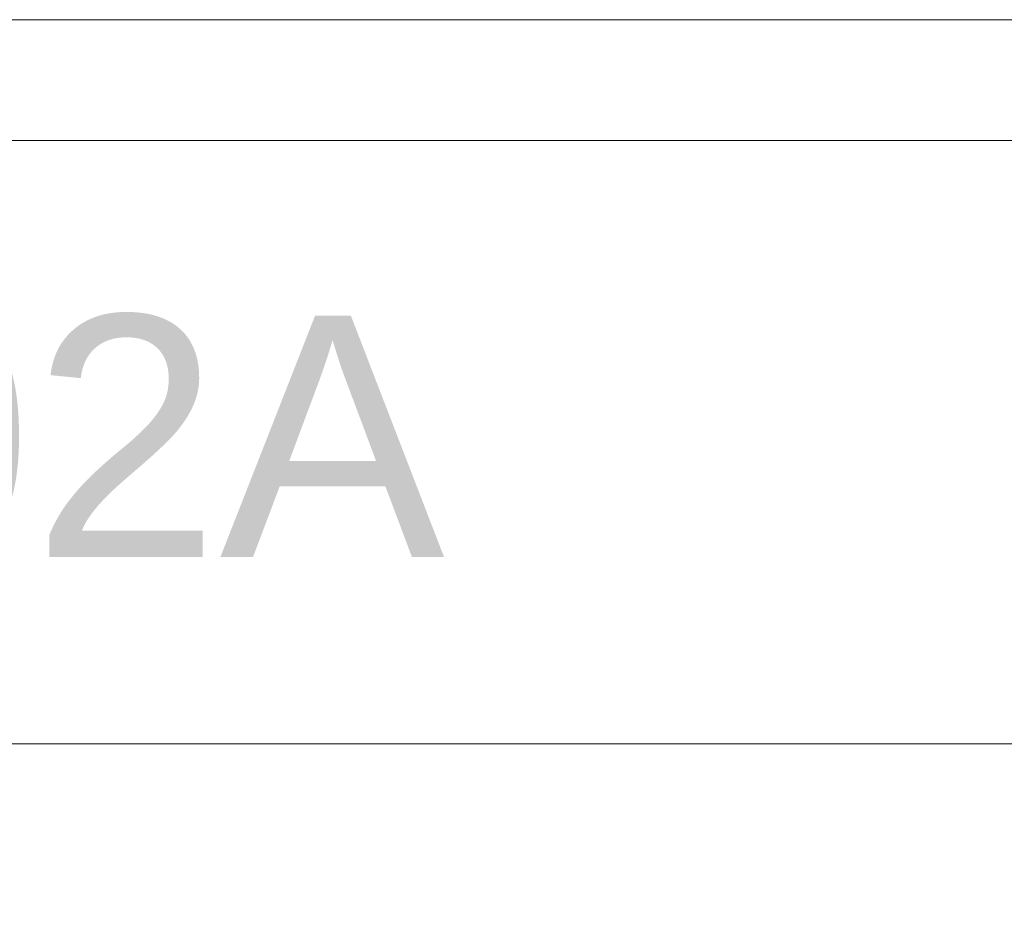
# Model space of a CAD drawing. Header units: millimetres. Extents: x -456324 to -444643, y 41194 to 44766.
# Tile 12 of 23: x -454679 to -454475, y 43422 to 43606. Entities that reach past the tile are written whole.
import ezdxf
from ezdxf.xclip import XClip

# ---------------------------------------------------------------- set-up
doc = ezdxf.new("R2010")
doc.units = ezdxf.units.MM
doc.header["$MEASUREMENT"] = 0
doc.header["$XCLIPFRAME"] = 0
for name, color, linetype in [('POHLED ZÁPADNÍ_1__K EXPEDICI', 7, 'Continuous'), ('POHLED ZÁPADNÍ_1__ZÁHLAVÍ', 7, 'Continuous'), ('POHLED ZÁPADNÍ_1_DEK_POPIS', 7, 'Continuous'), ('POHLED ZÁPADNÍ_1_moje-rastr-pozn', 7, 'Continuous')]:
    doc.layers.add(name, color=color, linetype=linetype)
doc.styles.add('GENEROVANÝ_STYL_1', font='txt')

# ---------------------------------------------------------------- blocks, each defined once
blk = doc.blocks.new('Kresba_1_1', base_point=(-458293.76, 41579.19))
at = {"layer": 'POHLED ZÁPADNÍ_1__K EXPEDICI', "color": 3, "linetype": 'Continuous', "lineweight": 18, "flags": 128}
blk.add_lwpolyline([(-455317.69, 43606.19), (-453832.69, 43606.19), (-453832.69, 41506.19), (-455317.69, 41506.19)], close=True, dxfattribs=at)
at = {"layer": 'POHLED ZÁPADNÍ_1_DEK_POPIS', "color": 6, "linetype": 'Continuous', "lineweight": 18}
blk.add_line((-455292.69, 43456.19), (-453857.69, 43456.19), dxfattribs=at)
at = {"layer": 'POHLED ZÁPADNÍ_1_DEK_POPIS', "color": 6, "linetype": 'Continuous', "lineweight": 18, "flags": 128}
blk.add_lwpolyline([(-455292.69, 43581.19), (-453857.69, 43581.19), (-453857.69, 41531.19), (-455292.69, 41531.19)], close=True, dxfattribs=at)
at = {"layer": 'POHLED ZÁPADNÍ_1_moje-rastr-pozn', "color": 241, "linetype": 'Continuous', "lineweight": 18}
blk.add_line((-456324.45, 43606.19), (-453597.59, 43606.19), dxfattribs=at)
at = {"layer": 'POHLED ZÁPADNÍ_1__ZÁHLAVÍ', "color": 6, "linetype": 'Continuous', "lineweight": 18, "insert": (-455266.04, 43515.27), "char_height": 50, "attachment_point": 4, "style": 'GENEROVANÝ_STYL_1'}
blk.add_mtext('\\A1;{\\pql;\\fArial|b0|i0|c238|p38;TI.5201A, WW.1002A}', dxfattribs=at)

msp = doc.modelspace()

# ---------------------------------------------------------------- block references
at = {"color": 9, "linetype": 'Continuous', "lineweight": 13}
ref = msp.add_blockref('Kresba_1_1', (-458293.76, 41579.19), dxfattribs=at)
XClip(ref).set_block_clipping_path([(-456324.4506340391, 41194.190298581), (-453597.5864013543, 44766.3417775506)])

doc.saveas('drawing.dxf')
